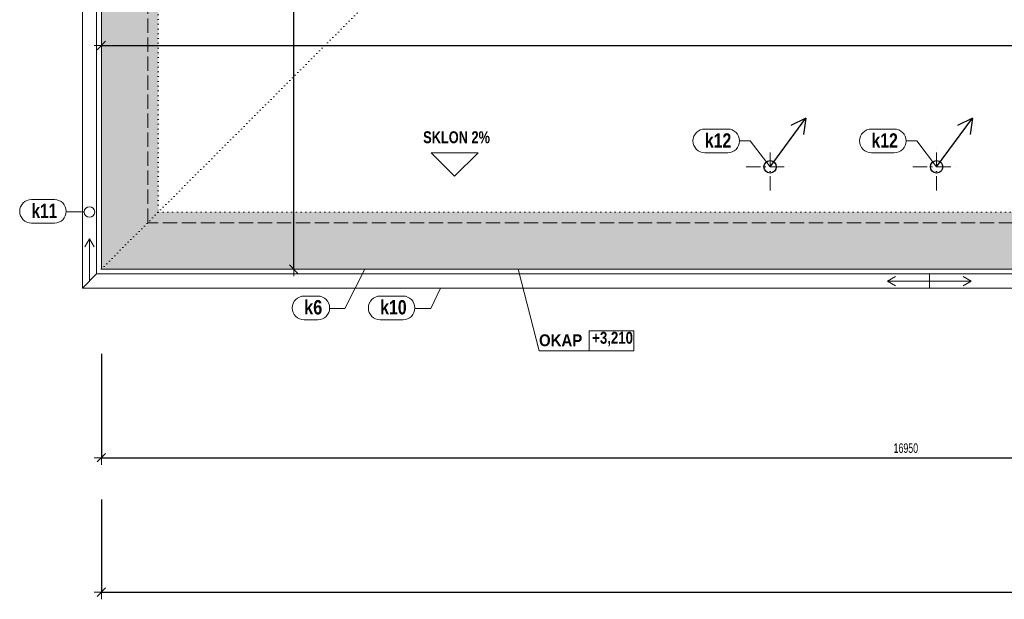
# Model space of a CAD drawing. Header units: millimetres. Extents: x -19286 to 33222, y -61558 to -43720.
# Tile 1 of 6: x -19286 to -8920, y -61558 to -55460. Entities that reach past the tile are written whole.
import ezdxf

# ---------------------------------------------------------------- set-up
doc = ezdxf.new("R2010")
doc.units = ezdxf.units.MM
doc.header["$PDMODE"] = 65
for name, pattern in [('Carkovana 2x_1', [200, 150, -50]), ('Cerchovana_1', [250, 150, -50, 0, -50]), ('JIS_08_37', [50, 0, -50]), ('Teckovana 0.5x_2', [40, 0, -40])]:
    doc.linetypes.add(name, pattern=pattern)
doc.layers.add('XR$1$VÝKRES STŘECHY - NÁVRH_1', color=7, linetype='Continuous', lineweight=25)
doc.styles.add('ARIALNARROW', font='ARIALN.TTF')
doc.dimstyles.new('DIMSTYLE_3', dxfattribs={"dimtxt": 100, "dimasz": 150, "dimexe": 0, "dimexo": 0, "dimgap": 50, "dimtad": 2, "dimdec": 0, "dimrnd": 5, "dimzin": 12, "dimdsep": 46, "dimtxsty": 'ARIALNARROW', "dimblk1": 'ALL_ML_STRICH', "dimblk2": 'ALL_ML_STRICH', "dimsah": 1, "dimcen": 0, "dimclrd": 6, "dimclre": 6, "dimclrt": 6, "dimadec": 0, "dimazin": 0, "dimtfac": 1, "dimtdec": 0, "dimtix": 1, "dimtmove": 2, "dimatfit": 3, "dimfxl": 0, "dimtzin": 0, "dimlwd": 0, "dimlwe": 13, "dimarcsym": 0})

# ---------------------------------------------------------------- blocks, each defined once
blk = doc.blocks.new('ALL_ML_STRICH')
at = {"color": 0, "linetype": 'ByBlock', "lineweight": -2}
for p, q in [((-1, 0), (0.5, 0)), ((-0.3, -0.3), (0.3, 0.3)), ((0, -0.5), (0, 0.5))]:
    blk.add_line(p, q, dxfattribs=at)
blk = doc.blocks.new('*D12')
at = {"layer": 'DEFPOINTS', "color": 6, "linetype": 'Continuous', "lineweight": 13}
for p in [(-18426, -58085), (-1478, -58085), (-18426, -60068)]:
    blk.add_point(p, dxfattribs=at)
at = {"layer": 'XR$1$VÝKRES STŘECHY - NÁVRH_1', "color": 6, "linetype": 'Continuous', "lineweight": -2}
for p, q in [((-18426, -58974), (-18426, -60068)), ((-1478, -59969), (-1478, -60068)), ((-18426, -60068), (-1478, -60068))]:
    blk.add_line(p, q, dxfattribs=at)
at = {"layer": 'XR$1$VÝKRES STŘECHY - NÁVRH_1', "color": 6, "linetype": 'Continuous', "lineweight": 13, "xscale": 150, "yscale": 150, "zscale": 150, "rotation": 180}
blk.add_blockref('ALL_ML_STRICH', (-18426, -60068), dxfattribs=at)
at = {"layer": 'XR$1$VÝKRES STŘECHY - NÁVRH_1', "color": 6, "linetype": 'Continuous', "lineweight": 13, "xscale": 150, "yscale": 150, "zscale": 150}
blk.add_blockref('ALL_ML_STRICH', (-1478, -60068), dxfattribs=at)
at = {"layer": 'XR$1$VÝKRES STŘECHY - NÁVRH_1', "color": 6, "linetype": 'Continuous', "lineweight": 13, "insert": (-9957, -59968), "char_height": 100, "width": 405.71, "attachment_point": 5, "style": 'ARIALNARROW'}
blk.add_mtext('\\W0.81;\\A1;{16950}', dxfattribs=at)
blk = doc.blocks.new('*D15')
at = {"layer": 'DEFPOINTS', "color": 6, "linetype": 'Continuous', "lineweight": 13}
for p in [(-18426, -55731), (-18426, -58085), (24095, -58085)]:
    blk.add_point(p, dxfattribs=at)
at = {"layer": 'XR$1$VÝKRES STŘECHY - NÁVRH_1', "color": 6, "linetype": 'Continuous', "lineweight": -2}
for p, q in [((-18426, -55731), (-18426, -55731)), ((-18426, -55731), (24095, -55731)), ((24095, -55731), (24095, -55731))]:
    blk.add_line(p, q, dxfattribs=at)
at = {"layer": 'XR$1$VÝKRES STŘECHY - NÁVRH_1', "color": 6, "linetype": 'Continuous', "lineweight": 13, "xscale": 150, "yscale": 150, "zscale": 150, "rotation": 180}
blk.add_blockref('ALL_ML_STRICH', (-18426, -55731), dxfattribs=at)
at = {"layer": 'XR$1$VÝKRES STŘECHY - NÁVRH_1', "color": 6, "linetype": 'Continuous', "lineweight": 13, "xscale": 150, "yscale": 150, "zscale": 150}
blk.add_blockref('ALL_ML_STRICH', (24095, -55731), dxfattribs=at)
at = {"layer": 'XR$1$VÝKRES STŘECHY - NÁVRH_1', "color": 6, "linetype": 'Continuous', "lineweight": 13, "insert": (2830, -55631), "char_height": 100, "width": 405.71, "attachment_point": 5, "style": 'ARIALNARROW'}
blk.add_mtext('\\W0.81;\\A1;{42520}', dxfattribs=at)
blk = doc.blocks.new('*D16')
at = {"layer": 'DEFPOINTS', "color": 6, "linetype": 'Continuous', "lineweight": 13}
for p in [(-18426, -44988), (-18426, -58085), (-16401, -58085)]:
    blk.add_point(p, dxfattribs=at)
at = {"layer": 'XR$1$VÝKRES STŘECHY - NÁVRH_1', "color": 6, "linetype": 'Continuous', "lineweight": -2}
for p, q in [((-16401, -44988), (-16401, -44988)), ((-16401, -58085), (-16401, -44988)), ((-16401, -58085), (-16401, -58085))]:
    blk.add_line(p, q, dxfattribs=at)
at = {"layer": 'XR$1$VÝKRES STŘECHY - NÁVRH_1', "color": 6, "linetype": 'Continuous', "lineweight": 13, "xscale": 150, "yscale": 150, "zscale": 150}
for p, rotation in [((-16401, -44988), 90), ((-16401, -58085), 270)]:
    blk.add_blockref('ALL_ML_STRICH', p, dxfattribs=dict(at, rotation=rotation))
at = {"layer": 'XR$1$VÝKRES STŘECHY - NÁVRH_1', "color": 6, "linetype": 'Continuous', "lineweight": 13, "insert": (-16501, -51541), "char_height": 100, "width": 405.71, "attachment_point": 5, "rotation": 90, "style": 'ARIALNARROW'}
blk.add_mtext('\\W0.81;\\A1;{13095}', dxfattribs=at)
blk = doc.blocks.new('*D30')
at = {"layer": 'DEFPOINTS', "color": 6, "linetype": 'Continuous', "lineweight": 13}
for p in [(-18426, -58085), (24095, -58085), (-18426, -61483)]:
    blk.add_point(p, dxfattribs=at)
at = {"layer": 'XR$1$VÝKRES STŘECHY - NÁVRH_1', "color": 6, "linetype": 'Continuous', "lineweight": -2}
for p, q in [((-18426, -60508), (-18426, -61483)), ((24095, -60634), (24095, -61483)), ((-18426, -61483), (24095, -61483))]:
    blk.add_line(p, q, dxfattribs=at)
at = {"layer": 'XR$1$VÝKRES STŘECHY - NÁVRH_1', "color": 6, "linetype": 'Continuous', "lineweight": 13, "xscale": 150, "yscale": 150, "zscale": 150, "rotation": 180}
blk.add_blockref('ALL_ML_STRICH', (-18426, -61483), dxfattribs=at)
at = {"layer": 'XR$1$VÝKRES STŘECHY - NÁVRH_1', "color": 6, "linetype": 'Continuous', "lineweight": 13, "xscale": 150, "yscale": 150, "zscale": 150}
blk.add_blockref('ALL_ML_STRICH', (24095, -61483), dxfattribs=at)
at = {"layer": 'XR$1$VÝKRES STŘECHY - NÁVRH_1', "color": 6, "linetype": 'Continuous', "lineweight": 13, "insert": (2830, -61383), "char_height": 100, "width": 405.71, "attachment_point": 5, "style": 'ARIALNARROW'}
blk.add_mtext('\\W0.81;\\A1;{42520}', dxfattribs=at)

msp = doc.modelspace()

# ---------------------------------------------------------------- hatches: boundary and pattern name
at = {"layer": 'XR$1$VÝKRES STŘECHY - NÁVRH_1', "linetype": 'JIS_08_37', "lineweight": 13}
msp.add_hatch(color=81, dxfattribs=at).paths.add_polyline_path([(-11024.6, -46673.5), (-11024.6, -44988.5), (-18426.1, -44988.5), (-18426.1, -58084.9), (24095.4, -58084.9), (24095.4, -44988.5), (16693.9, -44988.5), (16693.9, -46673.5), (17293.9, -46673.5), (17293.9, -45588.5), (23495.4, -45588.5), (23495.4, -57484.9), (-17826.1, -57484.9), (-17826.1, -45588.5), (-11624.6, -45588.5), (-11624.6, -46673.5)])

# ---------------------------------------------------------------- linework, layer by layer
at = {"layer": 'XR$1$VÝKRES STŘECHY - NÁVRH_1', "color": 204, "linetype": 'Continuous', "lineweight": 13}
for p, q in [((-18626.1, -58284.9), (-18626.1, -44788.5)), ((-18476.1, -44938.5), (-18476.1, -58134.9)), ((-18551.1, -57764.9), (-18599.9, -57849.8)), ((-18551.1, -57764.9), (-18502.2, -57849.8)), ((-18551.1, -58209.9), (-18551.1, -57764.9)), ((-18476.1, -58134.9), (-18626.1, -58284.9)), ((-18476.1, -58134.9), (24145.4, -58134.9)), ((-9709.4, -58134.9), (-9709.4, -58284.9)), ((-10149.4, -58209.9), (-10064.5, -58161)), ((-9709.4, -58209.9), (-10149.4, -58209.9)), ((-10149.4, -58209.9), (-10064.5, -58258.8)), ((-9709.4, -58209.9), (-9269.4, -58209.9)), ((-9269.4, -58209.9), (-9354.4, -58161)), ((-9269.4, -58209.9), (-9354.4, -58258.8)), ((24295.4, -58284.9), (-18626.1, -58284.9))]:
    msp.add_line(p, q, dxfattribs=at)
at = {"layer": 'XR$1$VÝKRES STŘECHY - NÁVRH_1', "color": 7, "linetype": 'Continuous', "lineweight": 13}
for p, q in [((-18426.1, -44988.5), (-18426.1, -58084.9)), ((-14708.1, -57106.9), (-14955.6, -56859.4)), ((-14955.6, -56859.4), (-14460.7, -56859.4)), ((-14708.1, -57106.9), (-14460.7, -56859.4)), ((-18426.1, -58084.9), (24095.4, -58084.9)), ((-14037.1, -58084.9), (-13818.5, -58942.8)), ((-13818.5, -58942.8), (-12821.8, -58942.8))]:
    msp.add_line(p, q, dxfattribs=at)
at = {"layer": 'XR$1$VÝKRES STŘECHY - NÁVRH_1', "color": 251, "linetype": 'Carkovana 2x_1', "lineweight": 13}
for p, q in [((-17937.8, -57596.7), (-17937.8, -45471.7)), ((-1227.8, -57596.7), (-17937.8, -57596.7))]:
    msp.add_line(p, q, dxfattribs=at)
at = {"layer": 'XR$1$VÝKRES STŘECHY - NÁVRH_1', "color": 1, "linetype": 'JIS_08_37', "lineweight": 13}
for p, q in [((-17826.1, -45588.5), (-17826.1, -57484.9)), ((-17826.1, -57484.9), (23495.4, -57484.9))]:
    msp.add_line(p, q, dxfattribs=at)
at = {"layer": 'XR$1$VÝKRES STŘECHY - NÁVRH_1', "color": 7, "linetype": 'Teckovana 0.5x_2', "lineweight": 13}
msp.add_line((-18426.1, -58084.9), (-11957.8, -51616.7), dxfattribs=at)
at = {"layer": 'XR$1$VÝKRES STŘECHY - NÁVRH_1', "color": 1, "linetype": 'Continuous', "lineweight": 25}
for p, q in [((-11386.3, -57008), (-11009.4, -56497)), ((-11009.4, -56497), (-11166.5, -56572.1)), ((-11009.4, -56497), (-11034.7, -56669.3)), ((-9632.8, -57008), (-9256, -56497)), ((-9256, -56497), (-9413.1, -56572.1)), ((-9256, -56497), (-9281.3, -56669.3))]:
    msp.add_line(p, q, dxfattribs=at)
at = {"layer": 'XR$1$VÝKRES STŘECHY - NÁVRH_1', "color": 3, "linetype": 'Continuous', "lineweight": 13}
for p, q in [((-11832.6, -56610.7), (-12072.6, -56610.7)), ((-10079.2, -56610.7), (-10319.2, -56610.7)), ((-11704.8, -56734.1), (-11594.8, -56734.1)), ((-11594.8, -56734.1), (-11386.3, -57008)), ((-9951.4, -56734.1), (-9841.4, -56734.1)), ((-9841.4, -56734.1), (-9632.8, -57008)), ((-11832.6, -56860.7), (-12072.6, -56860.7)), ((-10079.2, -56860.7), (-10319.2, -56860.7)), ((-18920.6, -57351.2), (-19160.6, -57351.2)), ((-18797.6, -57483.3), (-18606.1, -57483.3)), ((-18920.6, -57601.2), (-19160.6, -57601.2)), ((-15864.5, -58500), (-15652.9, -58084.9)), ((-14955.8, -58500), (-14856.1, -58284.9)), ((-16147.5, -58367.9), (-16291.5, -58367.9)), ((-15250.3, -58367.9), (-15490.3, -58367.9)), ((-16024.5, -58500), (-15864.5, -58500)), ((-15127.3, -58500), (-14955.8, -58500)), ((-16147.5, -58617.9), (-16291.5, -58617.9)), ((-15250.3, -58617.9), (-15490.3, -58617.9))]:
    msp.add_line(p, q, dxfattribs=at)
at = {"layer": 'XR$1$VÝKRES STŘECHY - NÁVRH_1', "color": 7, "linetype": 'Cerchovana_1', "lineweight": 13}
for p, q in [((-11386.3, -57258), (-11386.3, -56758)), ((-9632.8, -57258), (-9632.8, -56758)), ((-11636.3, -57008), (-11136.3, -57008)), ((-9882.8, -57008), (-9382.8, -57008))]:
    msp.add_line(p, q, dxfattribs=at)
at = {"layer": 'XR$1$VÝKRES STŘECHY - NÁVRH_1', "color": 7, "linetype": 'Continuous', "lineweight": 13}
msp.add_lwpolyline([(-13291.8, -58942.8), (-12821.8, -58942.8), (-12821.8, -58734.5), (-13291.8, -58734.5), (-13291.8, -58942.8)], dxfattribs=at)
at = {"layer": 'XR$1$VÝKRES STŘECHY - NÁVRH_1', "color": 7, "linetype": 'Continuous', "lineweight": 25}
for centre in [(-11386.3, -57008), (-9632.8, -57008)]:
    msp.add_circle(centre, 65, dxfattribs=at)
at = {"layer": 'XR$1$VÝKRES STŘECHY - NÁVRH_1', "color": 204, "linetype": 'Continuous', "lineweight": 13}
msp.add_circle((-18551.1, -57483.3), 55, dxfattribs=at)
at = {"layer": 'XR$1$VÝKRES STŘECHY - NÁVRH_1', "color": 3, "linetype": 'Continuous', "lineweight": 13}
for centre, start, end in [((-12072.6, -56735.7), 90, 270), ((-11832.6, -56735.7), 270, 90), ((-10319.2, -56735.7), 90, 270), ((-10079.2, -56735.7), 270, 90), ((-19160.6, -57476.2), 90, 270), ((-18920.6, -57476.2), 270, 90), ((-16291.5, -58492.9), 90, 270), ((-16147.5, -58492.9), 270, 90), ((-15490.3, -58492.9), 90, 270), ((-15250.3, -58492.9), 270, 90)]:
    msp.add_arc(centre, 125, start, end, dxfattribs=at)

# ---------------------------------------------------------------- texts
at = {"layer": 'XR$1$VÝKRES STŘECHY - NÁVRH_1', "color": 7, "linetype": 'Continuous', "lineweight": 13, "char_height": 125, "attachment_point": 7, "style": 'ARIALNARROW'}
for s, insert, width in [('\\W0.94;\\fArial Narrow|i0|b1|c0|p0;SKLON 2%', (-15038.1, -56761.1), 752.382), ('\\W1.10;\\fArial Narrow|i0|b1|c0|p0;OKAP  ', (-13818.5, -58897), 595.389), ('\\W0.97;\\fArial Narrow|i0|b1|c0|p0;+3,210', (-13258.5, -58897), 497.103)]:
    msp.add_mtext(s, dxfattribs=dict(at, insert=insert, width=width))
at = {"layer": 'XR$1$VÝKRES STŘECHY - NÁVRH_1', "color": 3, "linetype": 'Continuous', "lineweight": 13, "char_height": 150, "attachment_point": 7, "style": 'ARIALNARROW'}
for s, insert, width in [('\\W0.97;\\fArial Narrow|i0|b1|c0|p0;k12', (-12072.6, -56805.7), 352.806), ('\\W0.97;\\fArial Narrow|i0|b1|c0|p0;k12', (-10319.2, -56805.7), 352.806), ('\\W0.94;\\fArial Narrow|i0|b1|c0|p0;k11', (-19160.6, -57546.2), 350.53), ('\\W1.00;\\fArial Narrow|i0|b1|c0|p0;k6', (-16291.5, -58562.9), 259.211), ('\\W0.97;\\fArial Narrow|i0|b1|c0|p0;k10', (-15490.3, -58562.9), 352.806)]:
    msp.add_mtext(s, dxfattribs=dict(at, insert=insert, width=width))

# ---------------------------------------------------------------- dimensions: what is measured, and where the dimension line sits
at = {"layer": 'XR$1$VÝKRES STŘECHY - NÁVRH_1', "color": 6, "linetype": 'Continuous', "lineweight": 13}
dim = msp.add_linear_dim(base=(-16401, -44988.5), p1=(-16401, -58084.9), p2=(-16401, -44988.5), angle=90, dimstyle='DIMSTYLE_3', override={"dimpost": '<>', "dimclrd": 6, "dimclre": 6, "dimclrt": 6, "dimlwd": 0, "dimlwe": 13}, dxfattribs=at)
dim.commit()
dim.dimension.update_dxf_attribs({"geometry": '*D16', "text_midpoint": (-16501, -51541.3), "dimtype": 160})
for base, p1, p2, picture, middle in [((24095.3524, -55730.512), (-18426.0506, -55730.512), (24095.3524, -55730.512), '*D15', (2829.9842, -55630.512)), ((-1477.8, -60068.2), (-18426.1, -58974.2), (-1477.8, -59969.3), '*D12', (-9956.6, -59968.2)), ((24095.3524, -61482.966), (-18426.0506, -60508.117), (24095.3524, -60634.2441), '*D30', (2829.9842, -61382.966))]:
    dim = msp.add_linear_dim(base=base, p1=p1, p2=p2, dimstyle='DIMSTYLE_3', override={"dimpost": '<>', "dimclrd": 6, "dimclre": 6, "dimclrt": 6, "dimlwd": 0, "dimlwe": 13}, dxfattribs=at)
    dim.commit()
    dim.dimension.update_dxf_attribs({"geometry": picture, "text_midpoint": middle, "dimtype": 160})

doc.saveas('drawing.dxf')
